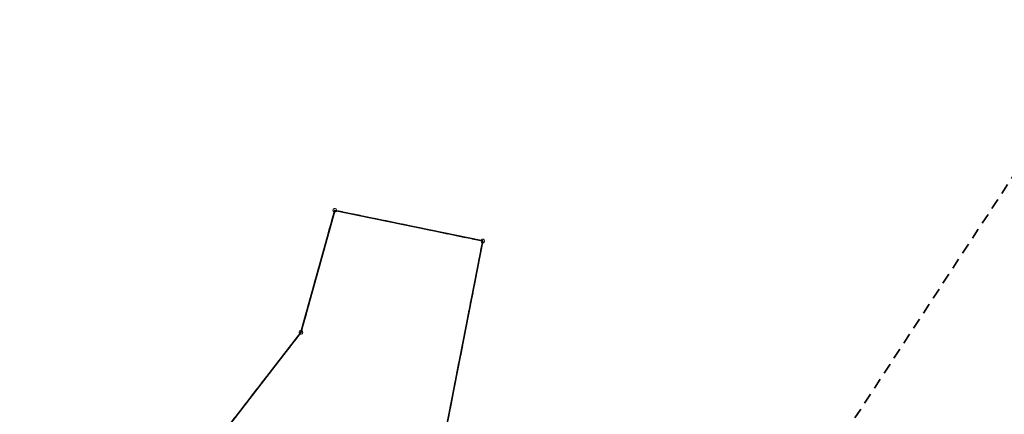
# Model space of a CAD drawing. Extents: x 5461355 to 5464904, y 5969481 to 5972975.
# Tile 39 of 40: x 5463228 to 5463366, y 5971880 to 5971935. Entities that reach past the tile are written whole.
import ezdxf

# ---------------------------------------------------------------- set-up
doc = ezdxf.new("R2010")
doc.units = 0
doc.linetypes.add('PRZER1-1', pattern=[1, 0.5, -0.5])
doc.linetypes.add('PRZER3-2', pattern=[2.5, 1.5, -1])
doc.layers.get('0').update_dxf_attribs({"linetype": 'CONTINUOUS'})
for name, color, linetype, lineweight in [('GEPPGO', 7, 'CONTINUOUS', 18), ('GESDZI', 7, 'CONTINUOUS', 18), ('GESJOB', 7, 'CONTINUOUS', 35)]:
    doc.layers.add(name, color=color, linetype=linetype, lineweight=lineweight)
doc.layers.add('GESUZY', color=7, linetype='CONTINUOUS', lineweight=18, true_color=0x008000)

# ---------------------------------------------------------------- blocks, each defined once
blk = doc.blocks.new('GEPPGO1_1')
at = {"color": 0}
blk.add_lwpolyline([(0, 0.25), (0.077254, 0.237764), (0.146946, 0.202254), (0.202254, 0.146946), (0.237764, 0.077254), (0.25, 0), (0.237764, -0.077254), (0.202254, -0.146946), (0.146946, -0.202254), (0.077254, -0.237764), (0, -0.25), (-0.077254, -0.237764), (-0.146946, -0.202254), (-0.202254, -0.146946), (-0.237764, -0.077254), (-0.25, 0), (-0.237764, 0.077254), (-0.202254, 0.146946), (-0.146946, 0.202254), (-0.077254, 0.237764)], close=True, dxfattribs=at)

msp = doc.modelspace()

# ---------------------------------------------------------------- linework, layer by layer
at = {"layer": 'GESDZI', "color": 84, "linetype": 'Continuous', "lineweight": 35, "elevation": 10.22}
msp.add_lwpolyline([(5463280.8, 5971841.68), (5463293.03, 5971904.36), (5463272.36, 5971908.64), (5463267.64, 5971891.59), (5463228.37, 5971840.72)], dxfattribs=at)
at = {"layer": 'GESJOB', "color": 252, "linetype": 'PRZER3-2', "lineweight": 35}
for points in [[(5463381.34, 5971935.29), (5463341.31, 5971874.02)], [(5463280.8, 5971841.68), (5463293.03, 5971904.36), (5463272.36, 5971908.64), (5463267.64, 5971891.59), (5463228.37, 5971840.72)], [(5463280.8, 5971841.68), (5463293.03, 5971904.36), (5463272.36, 5971908.64), (5463267.64, 5971891.59), (5463228.37, 5971840.72)]]:
    msp.add_lwpolyline(points, dxfattribs=at)
at = {"layer": 'GESUZY', "color": 252, "linetype": 'PRZER1-1', "lineweight": 18}
msp.add_lwpolyline([(5463280.8, 5971841.68), (5463293.03, 5971904.36), (5463272.36, 5971908.64), (5463267.64, 5971891.59), (5463247.39, 5971865.36)], dxfattribs=at)

# ---------------------------------------------------------------- block references
at = {"layer": 'GEPPGO', "color": 252, "linetype": 'Continuous', "lineweight": 18}
for p in [(5463272.36, 5971908.64, 10.24), (5463293.03, 5971904.36, 10.24), (5463267.64, 5971891.59, 10.24)]:
    msp.add_blockref('GEPPGO1_1', p, dxfattribs=at)

doc.saveas('drawing.dxf')
